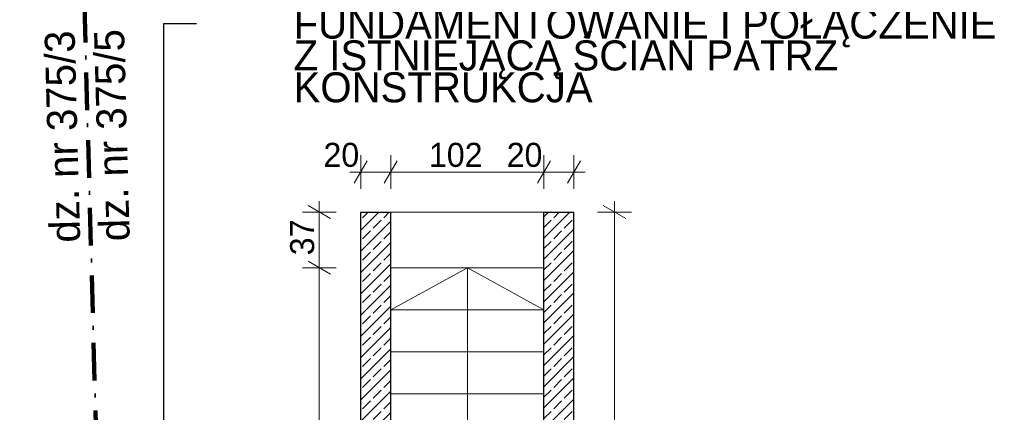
# Model space of a CAD drawing. Extents: x -264238 to -24649, y 31125 to 167795.
# Tile 9 of 256: x -251573 to -245017, y 75602 to 78216. Entities that reach past the tile are written whole.
import ezdxf

# ---------------------------------------------------------------- set-up
doc = ezdxf.new("R2010")
doc.units = 0
doc.header["$MEASUREMENT"] = 0
doc.linetypes.add('Kreski i kropki', pattern=[450, 250, -100, 0, -100])
for name, color, linetype, lineweight in [('A-Opisy_Nr_Pióra__21', 7, 'Continuous', 9), ('Arch schody_Nr_Pióra__1', 7, 'Continuous', 25), ('Arch schody_Nr_Pióra__21', 7, 'Continuous', 9), ('Arch wymiary_Nr_Pióra__21', 7, 'Continuous', 9), ('arch wypelnienia_Nr_Pióra__21', 7, 'Continuous', 9), ('INWENT KONST. DREWNIANA_Nr_Pióra__20', 1, 'Continuous', 100), ('INWENT OPISY_Nr_Pióra__21', 7, 'Continuous', 9)]:
    doc.layers.add(name, color=color, linetype=linetype, lineweight=lineweight)
doc.layers.add('Arch wymiary', color=7, linetype='Continuous')
doc.styles.add('GENERATED_STYLE_1', font='txt')
doc.styles.add('GENERATED_STYLE_4', font='txt')
doc.styles.add('GENERATED_STYLE_5', font='txt')
doc.dimstyles.new('GENERATED_STYLE__1', dxfattribs={"dimtxt": 160.000002, "dimasz": 114, "dimexe": 0.18, "dimexo": 0, "dimgap": 0.09, "dimtad": 1, "dimtih": 1, "dimtoh": 1, "dimdec": 0, "dimlfac": 0.1, "dimzin": 0, "dimdsep": 46, "dimtxsty": 'GENERATED_STYLE_1', "dimblk": 'ARROWHEAD_2', "dimblk1": 'ARROWHEAD_2', "dimblk2": 'ARROWHEAD_2', "dimcen": 0.09, "dimclrd": 7, "dimclre": 7, "dimclrt": 7, "dimazin": 0, "dimtfac": 1, "dimtdec": 4, "dimtmove": 0, "dimatfit": 3, "dimfxl": 0, "dimtolj": 1, "dimtzin": 0, "dimarcsym": 0})
doc.dimstyles.new('GENERATED_STYLE__13', dxfattribs={"dimtxt": 0.18, "dimasz": 273.6, "dimexe": 0.18, "dimexo": 0.0625, "dimgap": 0.09, "dimtad": 0, "dimtih": 1, "dimtoh": 1, "dimdec": 4, "dimzin": 0, "dimdsep": 46, "dimcen": 0.09, "dimadec": 0, "dimazin": 0, "dimtfac": 1, "dimtdec": 4, "dimtmove": 0, "dimatfit": 3, "dimldrblk": 'ARROWHEAD_5', "dimfxl": 0, "dimtolj": 1, "dimtzin": 0, "dimarcsym": 0})
doc.dimstyles.new('GENERATED_STYLE__2', dxfattribs={"dimtxt": 160.000002, "dimasz": 114, "dimexe": 0.18, "dimexo": 0, "dimgap": 0.09, "dimtad": 1, "dimdec": 0, "dimlfac": 0.1, "dimzin": 0, "dimdsep": 46, "dimtxsty": 'GENERATED_STYLE_1', "dimblk": 'ARROWHEAD_2', "dimblk1": 'ARROWHEAD_2', "dimblk2": 'ARROWHEAD_2', "dimcen": 0.09, "dimclrd": 7, "dimclre": 7, "dimclrt": 7, "dimazin": 0, "dimtfac": 1, "dimtdec": 4, "dimtmove": 0, "dimatfit": 3, "dimfxl": 0, "dimtolj": 1, "dimtzin": 0, "dimarcsym": 0})
pattern_1 = [(45, (0, 0), (-70.71068, 70.71068), []), (45, (-35.36, 35.36), (-70.71068, 70.71068), [75, -25])]

# ---------------------------------------------------------------- blocks, each defined once
blk = doc.blocks.new('*D1624')
at = {"layer": 'Arch wymiary_Nr_Pióra__21', "linetype": 'Continuous'}
for p, q in [((-247537.6, 76891.6), (-247687.6, 76978.2)), ((-247612.6, 76934.9), (-247612.6, 77008.2)), ((-247500.1, 76934.9), (-247725.1, 76934.9)), ((-247612.6, 72844.9), (-247612.6, 76934.9)), ((-247500.1, 72844.9), (-247725.1, 72844.9)), ((-247687.6, 72888.2), (-247537.6, 72801.6)), ((-247537.6, 72781.6), (-247687.6, 72868.2))]:
    blk.add_line(p, q, dxfattribs=at)
at = {"layer": 'Arch wymiary_Nr_Pióra__21', "char_height": 160, "attachment_point": 7, "rotation": 90, "style": 'GENERATED_STYLE_1'}
for s, insert in [('{409}', (-247644.6, 74787.5)), ('{2}', (-247644.6, 72888.2)), ('{18}', (-247644.6, 72396.7))]:
    blk.add_mtext(s, dxfattribs=dict(at, insert=insert))
blk = doc.blocks.new('ARROWHEAD_2')
at = {"color": 0, "linetype": 'Continuous', "lineweight": 0}
for p, q in [((-0.378, -0.655), (0.378, 0.655)), ((0, 0), (-1, 0))]:
    blk.add_line(p, q, dxfattribs=at)
blk = doc.blocks.new('*D1625')
at = {"layer": 'Arch wymiary_Nr_Pióra__21', "linetype": 'Continuous'}
for p, q in [((-249302.4, 77089.5), (-249302.4, 77314.5)), ((-249102.4, 77089.5), (-249102.4, 77314.5)), ((-249259.1, 77277), (-249345.7, 77127)), ((-249059.1, 77277), (-249145.7, 77127)), ((-249375.7, 77202), (-249302.4, 77202)), ((-249302.4, 77202), (-249102.4, 77202))]:
    blk.add_line(p, q, dxfattribs=at)
at = {"layer": 'Arch wymiary_Nr_Pióra__21', "char_height": 160, "attachment_point": 7, "style": 'GENERATED_STYLE_1'}
for s, insert in [('{20}', (-249550.5, 77234)), ('{102}', (-248848.4, 77234)), ('{20}', (-248330.5, 77234))]:
    blk.add_mtext(s, dxfattribs=dict(at, insert=insert))
blk = doc.blocks.new('*D1626')
at = {"layer": 'Arch wymiary_Nr_Pióra__21', "linetype": 'Continuous'}
for p, q in [((-249102.4, 77089.5), (-249102.4, 77314.5)), ((-248082.4, 77089.5), (-248082.4, 77314.5)), ((-249059.1, 77277), (-249145.7, 77127)), ((-248039.1, 77277), (-248125.7, 77127)), ((-249102.4, 77202), (-248082.4, 77202))]:
    blk.add_line(p, q, dxfattribs=at)
at = {"layer": 'Arch wymiary_Nr_Pióra__21', "char_height": 160, "attachment_point": 7, "style": 'GENERATED_STYLE_1'}
for s, insert in [('{20}', (-249550.5, 77234)), ('{102}', (-248848.4, 77234)), ('{20}', (-248330.5, 77234))]:
    blk.add_mtext(s, dxfattribs=dict(at, insert=insert))
blk = doc.blocks.new('*D1627')
at = {"layer": 'Arch wymiary_Nr_Pióra__21', "linetype": 'Continuous'}
for p, q in [((-248082.4, 77089.5), (-248082.4, 77314.5)), ((-247882.4, 77089.5), (-247882.4, 77314.5)), ((-248039.1, 77277), (-248125.7, 77127)), ((-247925.7, 77127), (-247839.1, 77277)), ((-248082.4, 77202), (-247882.4, 77202)), ((-247882.4, 77202), (-247809, 77202))]:
    blk.add_line(p, q, dxfattribs=at)
at = {"layer": 'Arch wymiary_Nr_Pióra__21', "char_height": 160, "attachment_point": 7, "style": 'GENERATED_STYLE_1'}
for s, insert in [('{20}', (-249550.5, 77234)), ('{102}', (-248848.4, 77234)), ('{20}', (-248330.5, 77234))]:
    blk.add_mtext(s, dxfattribs=dict(at, insert=insert))
blk = doc.blocks.new('*D1628')
at = {"layer": 'Arch wymiary_Nr_Pióra__21', "linetype": 'Continuous'}
for p, q in [((-249465.7, 73764.9), (-249690.7, 73764.9)), ((-249653.2, 73808.2), (-249503.2, 73721.6)), ((-249578.2, 72644.9), (-249578.2, 73764.9)), ((-249465.7, 72644.9), (-249690.7, 72644.9)), ((-249653.2, 72688.2), (-249503.2, 72601.6)), ((-249578.2, 72571.5), (-249578.2, 72644.9))]:
    blk.add_line(p, q, dxfattribs=at)
at = {"layer": 'Arch wymiary_Nr_Pióra__21', "char_height": 160, "attachment_point": 7, "rotation": 90, "style": 'GENERATED_STYLE_1'}
for s, insert in [('{37}', (-249610.2, 76647.5)), ('{252}', (-249610.2, 75151.3)), ('{28}', (-249610.2, 73516.7)), ('{112}', (-249610.2, 72948.8))]:
    blk.add_mtext(s, dxfattribs=dict(at, insert=insert))
blk = doc.blocks.new('*D1629')
at = {"layer": 'Arch wymiary_Nr_Pióra__21', "linetype": 'Continuous'}
for p, q in [((-249653.2, 74088.2), (-249503.2, 74001.6)), ((-249465.7, 74044.9), (-249690.7, 74044.9)), ((-249578.2, 73764.9), (-249578.2, 74044.9)), ((-249465.7, 73764.9), (-249690.7, 73764.9)), ((-249653.2, 73808.2), (-249503.2, 73721.6))]:
    blk.add_line(p, q, dxfattribs=at)
at = {"layer": 'Arch wymiary_Nr_Pióra__21', "char_height": 160, "attachment_point": 7, "rotation": 90, "style": 'GENERATED_STYLE_1'}
for s, insert in [('{37}', (-249610.2, 76647.5)), ('{252}', (-249610.2, 75151.3)), ('{28}', (-249610.2, 73516.7)), ('{112}', (-249610.2, 72948.8))]:
    blk.add_mtext(s, dxfattribs=dict(at, insert=insert))
blk = doc.blocks.new('*D1630')
at = {"layer": 'Arch wymiary_Nr_Pióra__21', "linetype": 'Continuous'}
for p, q in [((-249653.2, 76608.2), (-249503.2, 76521.6)), ((-249465.7, 76564.9), (-249690.7, 76564.9)), ((-249578.2, 74044.9), (-249578.2, 76564.9)), ((-249653.2, 74088.2), (-249503.2, 74001.6)), ((-249465.7, 74044.9), (-249690.7, 74044.9))]:
    blk.add_line(p, q, dxfattribs=at)
at = {"layer": 'Arch wymiary_Nr_Pióra__21', "char_height": 160, "attachment_point": 7, "rotation": 90, "style": 'GENERATED_STYLE_1'}
for s, insert in [('{37}', (-249610.2, 76647.5)), ('{252}', (-249610.2, 75151.3)), ('{28}', (-249610.2, 73516.7)), ('{112}', (-249610.2, 72948.8))]:
    blk.add_mtext(s, dxfattribs=dict(at, insert=insert))
blk = doc.blocks.new('*D1631')
at = {"layer": 'Arch wymiary_Nr_Pióra__21', "linetype": 'Continuous'}
for p, q in [((-249503.2, 76891.6), (-249653.2, 76978.2)), ((-249578.2, 76934.9), (-249578.2, 77008.2)), ((-249465.7, 76934.9), (-249690.7, 76934.9)), ((-249578.2, 76564.9), (-249578.2, 76934.9)), ((-249653.2, 76608.2), (-249503.2, 76521.6)), ((-249465.7, 76564.9), (-249690.7, 76564.9))]:
    blk.add_line(p, q, dxfattribs=at)
at = {"layer": 'Arch wymiary_Nr_Pióra__21', "char_height": 160, "attachment_point": 7, "rotation": 90, "style": 'GENERATED_STYLE_1'}
for s, insert in [('{37}', (-249610.2, 76647.5)), ('{252}', (-249610.2, 75151.3)), ('{28}', (-249610.2, 73516.7)), ('{112}', (-249610.2, 72948.8))]:
    blk.add_mtext(s, dxfattribs=dict(at, insert=insert))
blk = doc.blocks.new('ARROWHEAD_5')
at = {"color": 0, "linetype": 'Continuous', "lineweight": 0}
blk.add_line((0, 0), (-1, 0), dxfattribs=at)
blk.add_solid([(-1, 0.2679), (0, 0), (-1, -0.2679), (-1, 0.2679)], dxfattribs=at)

msp = doc.modelspace()

# ---------------------------------------------------------------- hatches: boundary and pattern name
at = {"layer": 'arch wypelnienia_Nr_Pióra__21', "linetype": 'Continuous'}
h = msp.add_hatch(dxfattribs=at)
h.set_pattern_fill('beton_zbrojony', color=256, style=0, pattern_type=2)
h.set_pattern_definition(pattern_1)
h.paths.add_polyline_path([(-249302.4, 76934.9), (-249102.4, 76934.9), (-249102.4, 72844.9), (-249302.4, 72844.9)], flags=0)
h = msp.add_hatch(dxfattribs=at)
h.set_pattern_fill('beton_zbrojony', color=256, style=0, pattern_type=2)
h.set_pattern_definition(pattern_1)
h.paths.add_polyline_path([(-248082.4, 72844.9), (-247882.4, 72844.9), (-247882.4, 76934.9), (-248082.4, 76934.9)], flags=0)

# ---------------------------------------------------------------- linework, layer by layer
at = {"layer": 'Arch schody_Nr_Pióra__1', "linetype": 'Continuous'}
for p, q in [((-249302.4, 72844.9), (-249302.4, 76934.9)), ((-249302.4, 76934.9), (-249102.4, 76934.9)), ((-249102.4, 72844.9), (-249102.4, 76934.9)), ((-248082.4, 72844.9), (-248082.4, 76934.9)), ((-248082.4, 76934.9), (-247882.4, 76934.9)), ((-247882.4, 72844.9), (-247882.4, 76934.9))]:
    msp.add_line(p, q, dxfattribs=at)
at = {"layer": 'Arch schody_Nr_Pióra__21', "linetype": 'Continuous'}
for p, q in [((-248082.4, 76934.9), (-249102.4, 76934.9)), ((-248082.4, 76564.9), (-249102.4, 76564.9)), ((-249102.4, 76284.9), (-248592.4, 76564.9)), ((-248592.4, 74044.9), (-248592.4, 76564.9)), ((-248082.4, 76284.9), (-248592.4, 76564.9)), ((-248082.4, 76284.9), (-249102.4, 76284.9)), ((-248082.4, 76004.9), (-249102.4, 76004.9)), ((-248082.4, 75724.9), (-249102.4, 75724.9))]:
    msp.add_line(p, q, dxfattribs=at)
at = {"layer": 'INWENT KONST. DREWNIANA_Nr_Pióra__20', "linetype": 'Kreski i kropki', "flags": 128}
msp.add_lwpolyline([(-250988.7, 72664.3), (-251307.5, 84394.9)], dxfattribs=at)

# ---------------------------------------------------------------- texts
at = {"layer": 'A-Opisy_Nr_Pióra__21', "linetype": 'Continuous', "insert": (-249749.6, 78188.8), "char_height": 200, "width": 4928.023, "attachment_point": 4, "line_spacing_factor": 0.636119, "style": 'GENERATED_STYLE_4'}
msp.add_mtext('{OSTROGA, CZĘŚĆ PODZIEMNA \\PZ BLOCZKÓW CEMENTOWYCH,\\PFUNDAMENTOWANIE I POŁĄCZENIE\\PZ ISTNIEJĄCĄ ŚCIAN PATRZ KONSTRUKCJA}', dxfattribs=at)
at = {"layer": 'INWENT OPISY_Nr_Pióra__21', "linetype": 'Continuous', "char_height": 200, "attachment_point": 3, "rotation": 91.55688, "style": 'GENERATED_STYLE_5'}
for s, insert in [('{dz. nr 375/3}', (-251407.9, 78140.8)), ('{dz. nr 375/5}', (-251078.6, 78149.8))]:
    msp.add_mtext(s, dxfattribs=dict(at, insert=insert))

# ---------------------------------------------------------------- dimensions: what is measured, and where the dimension line sits
at = {"layer": 'Arch wymiary', "linetype": 'Continuous'}
for p1, p2, picture, middle in [((-249302.4, 76934.9), (-249102.4, 76934.9), '*D1625', (-249429.1, 77314)), ((-249102.4, 76934.9), (-248082.4, 76934.9), '*D1626', (-248666.3, 77314)), ((-248082.4, 76934.9), (-247882.4, 76934.9), '*D1627', (-248209.1, 77314))]:
    dim = msp.add_linear_dim(base=(-249302.4, 77202), p1=p1, p2=p2, dimstyle='GENERATED_STYLE__1', dxfattribs=at)
    dim.commit()
    dim.dimension.update_dxf_attribs({"geometry": picture, "text_midpoint": middle})
for base, p1, p2, picture, middle in [((-249578.2, 72644.9), (-249102.4, 76564.9), (-249102.4, 76934.9), '*D1631', (-249690.2, 76768.9)), ((-247612.6, 72644.9), (-247882.4, 72844.9), (-247882.4, 76934.9), '*D1624', (-247724.6, 74969.6)), ((-249578.2, 72644.9), (-249122.4, 72644.9), (-249102.4, 73764.9), '*D1628', (-249690.2, 73122.9)), ((-249578.2, 72644.9), (-249102.4, 73764.9), (-249102.4, 74044.9), '*D1629', (-249690.2, 73638.1)), ((-249578.2, 72644.9), (-249102.4, 74044.9), (-249102.4, 76564.9), '*D1630', (-249690.2, 75333.4))]:
    dim = msp.add_linear_dim(base=base, p1=p1, p2=p2, angle=90, dimstyle='GENERATED_STYLE__2', dxfattribs=at)
    dim.commit()
    dim.dimension.update_dxf_attribs({"geometry": picture, "text_midpoint": middle})

# ---------------------------------------------------------------- leaders
at = {"layer": 'A-Opisy_Nr_Pióra__21', "linetype": 'Continuous', "annotation_type": 0, "has_hookline": 1, "hookline_direction": 1, "text_width": 4361.9}
msp.add_leader([(-250613.6, 72900.7), (-250613.6, 78190.9), (-250395.7, 78190.9)], dimstyle='GENERATED_STYLE__13', dxfattribs=at)

doc.saveas('drawing.dxf')
